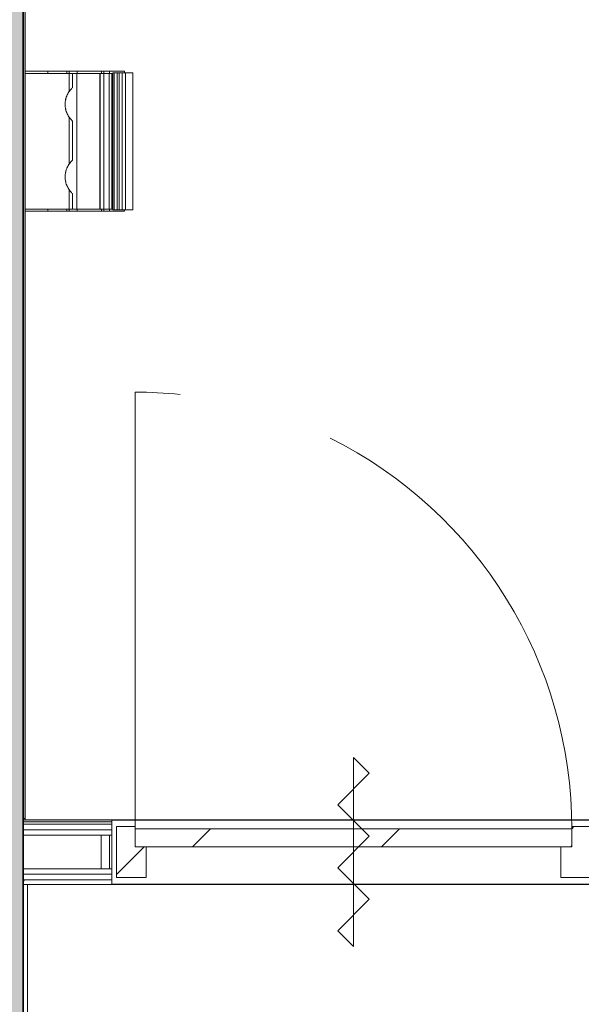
# Model space of a CAD drawing. Extents: x 2820 to 91013, y 1478 to 38178.
# Tile 100 of 182: x 32109 to 33369, y 32091 to 34301. Entities that reach past the tile are written whole.
import ezdxf

# ---------------------------------------------------------------- set-up
doc = ezdxf.new("R2010")
doc.units = 0
doc.header["$LTSCALE"] = 50
doc.layers.get('0').update_dxf_attribs({"linetype": 'CONTINUOUS'})
for name, color, linetype, lineweight in [('Onderlegger 2e verdieping$0$A-DETL-GENF', 8, 'CONTINUOUS', 18), ('Onderlegger 2e verdieping$0$A-DOOR', 8, 'CONTINUOUS', 25), ('Onderlegger 2e verdieping$0$A-EQPM', 8, 'CONTINUOUS', 18), ('Onderlegger 2e verdieping$0$A-FLOR-OTLN', 8, 'CONTINUOUS', 18), ('Onderlegger 2e verdieping$0$A-GENM', 8, 'CONTINUOUS', 18), ('Onderlegger 2e verdieping$0$A-WALL', 8, 'CONTINUOUS', 25), ('Onderlegger 2e verdieping$0$A-WALL-PATT', 8, 'CONTINUOUS', 50), ('Onderlegger 2e verdieping$0$I-WALL', 8, 'CONTINUOUS', 25)]:
    doc.layers.add(name, color=color, linetype=linetype, lineweight=lineweight)

# ---------------------------------------------------------------- blocks, each defined once
blk = doc.blocks.new('Onderlegger 2e verdieping$0$32_KA_hout_67-114-enkele_deur - H930_z-6007496-Plotview 2e Verdieping - schaal 1 op 100')
at = {"layer": 'Onderlegger 2e verdieping$0$A-GENM'}
h = blk.add_hatch(dxfattribs=at)
h.set_pattern_fill('FP_214', color=256, style=0, pattern_type=2)
h.set_pattern_definition([(225, (32857.83, 32433.2), (91.92388, -91.92388), [])])
h.paths.add_polyline_path([(-532.1, 57), (-532.1, -57), (-490.1, -57), (-490.1, -12), (-465.1, -12), (-465.1, 57)], flags=0)
h.paths.add_polyline_path([(489.9, 57), (464.9, 57), (464.9, -12), (489.9, -12), (489.9, -57), (531.9, -57), (531.9, 57)], flags=0)
at = {"layer": 'Onderlegger 2e verdieping$0$A-DETL-GENF'}
for p, q in [((35.4, 176.8), (0, 212.1)), ((0, 212.1), (0, -212.1)), ((-35.4, 106.1), (35.4, 176.8)), ((35.4, 35.4), (-35.4, 106.1)), ((-35.4, -35.4), (35.4, 35.4)), ((35.4, -106.1), (-35.4, -35.4)), ((-35.4, -176.8), (35.4, -106.1)), ((0, -212.1), (-35.4, -176.8))]:
    blk.add_line(p, q, dxfattribs=at)
at = {"layer": 'Onderlegger 2e verdieping$0$A-DOOR', "lineweight": 18}
for p, q in [((-532.1, 57), (-465.1, 57)), ((-532.1, -57), (-532.1, 57)), ((-465.1, 57), (-465.1, -12)), ((464.9, 57), (531.9, 57)), ((464.9, -12), (464.9, 57)), ((531.9, 57), (531.9, -57)), ((-490.1, -57), (-532.1, -57)), ((-490.1, -52), (-490.1, -57)), ((489.9, -57), (489.9, -52)), ((531.9, -57), (489.9, -57))]:
    blk.add_line(p, q, dxfattribs=at)
at = {"layer": 'Onderlegger 2e verdieping$0$A-GENM'}
blk.add_line((489.9, -52), (489.9, -1032), dxfattribs=at)
for start, end in [(180, 243.4823), (264.0892, 270)]:
    blk.add_arc((489.9, -52), 980, start, end, dxfattribs=at)
blk = doc.blocks.new('Onderlegger 2e verdieping$0$32_KA_binnendeur_hout - 32_KA_binnendeur_hout-6004071-Plotview 2e Verdieping - schaal 1 op 100')
at = {"layer": 'Onderlegger 2e verdieping$0$A-DOOR', "lineweight": 18}
h = blk.add_hatch(dxfattribs=at)
h.set_pattern_fill('FP_255', color=256, style=0, pattern_type=2)
h.set_pattern_definition([(45, (-32857.95, -32485.2), (-212.132, 212.132), [])])
h.paths.add_polyline_path([(-490, -40), (490, -40), (490, 0), (-490, 0)], flags=0)
for p, q in [((490, 0), (-490, 0)), ((-490, 0), (-490, -40)), ((490, -40), (490, 0)), ((-490, -40), (490, -40))]:
    blk.add_line(p, q, dxfattribs=at)
blk = doc.blocks.new('Onderlegger 2e verdieping$0$74_KA_fam_Dyson_airblade_hand_dryer - MENS-6070165-Plotview 2e Verdieping - schaal 1 op 100')
at = {"layer": 'Onderlegger 2e verdieping$0$A-EQPM'}
for p, q in [((155.6, 243.6), (-152.4, 243.6)), ((-152.4, 227.3), (-152.4, 243.4)), ((155.6, 243.4), (155.6, 227.3)), ((-152.4, 225.3), (-155.6, 225.3)), ((-155.6, 191.6), (-155.6, 225)), ((-152.4, 220.1), (-152.4, 227.3)), ((155.6, 227.3), (-152.4, 227.3)), ((155.6, 227.3), (155.6, 220.1)), ((158.7, 225.3), (155.6, 225.3)), ((158.7, 225), (158.7, 191.6)), ((-152.4, 213.2), (-152.4, 220.1)), ((-152.4, 220.1), (155.6, 220.1)), ((-152.4, 208.3), (-152.4, 213.2)), ((-152.4, 213.2), (155.6, 213.2)), ((-152.4, 201.7), (-152.4, 208.3)), ((-152.4, 208.3), (155.6, 208.3)), ((-152.4, 198.8), (-152.4, 201.7)), ((-152.4, 201.7), (155.6, 201.7)), ((-150.8, 196.3), (-150.8, 199.4)), ((154, 199.4), (154, 196.3)), ((155.6, 220.1), (155.6, 213.2)), ((155.6, 213.2), (155.6, 208.3)), ((155.6, 208.3), (155.6, 201.7)), ((155.6, 201.7), (155.6, 198.8)), ((-155.6, 178.9), (-155.6, 191.6)), ((-155.6, 191.6), (-150.8, 191.6)), ((-155.6, 173.6), (-155.6, 179.7)), ((-155.6, 178.8), (-155.6, 178.9)), ((-150.8, 178.9), (-155.6, 178.9)), ((-155.6, 178.6), (158.7, 178.6)), ((-152.4, 198.8), (155.6, 198.8)), ((-150.8, 190.8), (-150.8, 196.3)), ((-150.8, 196.3), (154, 196.3)), ((-150.8, 170.4), (-150.8, 190.8)), ((-150.8, 190.8), (154, 190.8)), ((154, 196.3), (154, 190.8)), ((154, 191.6), (158.7, 191.6)), ((154, 190.8), (154, 170.4)), ((158.7, 178.9), (154, 178.9)), ((158.7, 191.6), (158.7, 178.9)), ((158.7, 179.7), (158.7, 173.6)), ((158.7, 178.9), (158.7, 178.8)), ((-155.6, 118.7), (-155.6, 173.6)), ((-155.6, 173.6), (-150.8, 173.6)), ((-150.8, 169.8), (-150.8, 170.4)), ((-150.8, 170.4), (154, 170.4)), ((-150.8, 117.8), (-150.8, 170.3)), ((-150.8, 169.7), (154, 169.7)), ((154, 173.6), (158.7, 173.6)), ((154, 170.4), (154, 169.8)), ((154, 170.3), (154, 117.8)), ((158.7, 173.6), (158.7, 118.7)), ((-155.6, 100.8), (-155.6, 118.7)), ((-155.6, 118.7), (-150.8, 118.7)), ((-150.8, 108.6), (-150.8, 117.8)), ((-150.8, 117.8), (154, 117.8)), ((154, 118.7), (158.7, 118.7)), ((154, 117.8), (154, 108.6)), ((158.7, 118.7), (158.7, 100.8)), ((-110.5, 101), (-155.6, 101)), ((-155.6, 95.7), (-155.6, 100.9)), ((-155.6, 53), (-155.6, 95.7)), ((-155.6, 95.7), (-150.8, 95.7)), ((-119.2, 108.6), (-150.8, 108.6)), ((-150.8, 101.4), (-150.8, 108.6)), ((-150.8, 2.5), (-150.8, 101.4)), ((52.3, 101), (-52.3, 101)), ((43.7, 108.6), (-43.7, 108.6)), ((158.7, 101), (110.5, 101)), ((154, 108.6), (119.2, 108.6)), ((154, 108.6), (154, 101.4)), ((154, 101.4), (154, 2.5)), ((154, 95.7), (158.7, 95.7)), ((158.7, 100.9), (158.7, 95.7)), ((158.7, 95.7), (158.7, 53)), ((-155.6, 2.5), (-155.6, 53)), ((-155.6, 53), (-150.8, 53)), ((154, 53), (158.7, 53)), ((158.7, 53), (158.7, 2.5))]:
    blk.add_line(p, q, dxfattribs=at)
for points, knots in [([(-111.1, 101.4), (-112.6, 102.5), (-115.2, 104.6), (-117.9, 107.3), (-119, 108.5), (-119.2, 108.6), (-119.2, 108.6)], [0, 0, 0, 0, 0.125, 0.25, 0.375, 0.4309383, 0.4309383, 0.4309383, 0.4309383]), ([(-51.7, 101.4), (-54.3, 99.5), (-58.6, 97), (-65.2, 94.4), (-70.4, 92.9), (-75.8, 92.1), (-81.4, 91.7), (-87, 92.1), (-92.4, 92.9), (-97.6, 94.4), (-104.2, 97), (-108.5, 99.5), (-111.1, 101.4)], [0, 0, 0, 0, 0.166667, 0.25, 0.333333, 0.416667, 0.5, 0.583333, 0.666667, 0.75, 0.833333, 1, 1, 1, 1]), ([(-104.2, 97.2), (-103.3, 96.8), (-102, 96.1), (-100.6, 95.6), (-100.2, 95.4)], [0.03989045, 0.03989045, 0.03989045, 0.03989045, 0.1, 0.13152269, 0.13152269, 0.13152269, 0.13152269]), ([(-94.6, 93.6), (-94.5, 93.6), (-93.7, 93.4), (-92.1, 93), (-90.6, 92.7), (-89.8, 92.5)], [0.24942243, 0.24942243, 0.24942243, 0.24942243, 0.25, 0.3, 0.34200585, 0.34200585, 0.34200585, 0.34200585]), ([(-84.1, 91.9), (-83.2, 91.9), (-81.4, 91.8), (-79.7, 91.9), (-78.8, 91.9)], [0.45169747, 0.45169747, 0.45169747, 0.45169747, 0.5, 0.54887014, 0.54887014, 0.54887014, 0.54887014]), ([(-73, 92.5), (-72.3, 92.7), (-70.7, 93), (-69.1, 93.4), (-68.3, 93.6), (-68.3, 93.6)], [0.65837301, 0.65837301, 0.65837301, 0.65837301, 0.7, 0.75, 0.75079265, 0.75079265, 0.75079265, 0.75079265]), ([(-62.7, 95.4), (-62.2, 95.6), (-60.8, 96.1), (-59.5, 96.8), (-58.7, 97.2)], [0.86873787, 0.86873787, 0.86873787, 0.86873787, 0.9, 0.96048509, 0.96048509, 0.96048509, 0.96048509]), ([(111.1, 101.4), (108.5, 99.5), (104.2, 97), (97.7, 94.4), (92.5, 92.9), (87, 92.1), (81.4, 91.7), (75.9, 92.1), (70.4, 92.9), (65.2, 94.4), (58.6, 97), (54.3, 99.5), (51.7, 101.4)], [0, 0, 0, 0, 0.166667, 0.25, 0.333333, 0.416667, 0.5, 0.583333, 0.666667, 0.75, 0.833333, 1, 1, 1, 1]), ([(58.7, 97.2), (59.5, 96.8), (60.8, 96.1), (62.2, 95.6), (62.7, 95.4)], [0.03989045, 0.03989045, 0.03989045, 0.03989045, 0.1, 0.13152269, 0.13152269, 0.13152269, 0.13152269]), ([(68.3, 93.6), (68.3, 93.6), (69.1, 93.4), (70.7, 93), (72.3, 92.7), (73, 92.5)], [0.24942243, 0.24942243, 0.24942243, 0.24942243, 0.25, 0.3, 0.34200585, 0.34200585, 0.34200585, 0.34200585]), ([(78.8, 91.9), (79.6, 91.9), (81.4, 91.8), (83.2, 91.9), (84.1, 91.9)], [0.45169747, 0.45169747, 0.45169747, 0.45169747, 0.5, 0.54887014, 0.54887014, 0.54887014, 0.54887014]), ([(89.8, 92.5), (90.6, 92.7), (92.1, 93), (93.7, 93.4), (94.5, 93.6), (94.6, 93.6)], [0.65837301, 0.65837301, 0.65837301, 0.65837301, 0.7, 0.75, 0.75079265, 0.75079265, 0.75079265, 0.75079265]), ([(100.2, 95.4), (100.6, 95.6), (102, 96.1), (103.3, 96.8), (104.2, 97.2)], [0.86873787, 0.86873787, 0.86873787, 0.86873787, 0.9, 0.96048509, 0.96048509, 0.96048509, 0.96048509]), ([(119.2, 108.6), (119.2, 108.6), (119, 108.5), (117.9, 107.3), (115.2, 104.6), (112.6, 102.5), (111.1, 101.4)], [0.5690617, 0.5690617, 0.5690617, 0.5690617, 0.625, 0.75, 0.875, 1, 1, 1, 1])]:
    blk.add_open_spline(points, degree=3, knots=knots, dxfattribs=at)
for points in [[(-92, 93), (-93.1, 93.2), (-94.1, 93.5), (-95.1, 93.8)], [(-67.7, 93.7), (-68.7, 93.4), (-69.7, 93.2), (-70.8, 93)], [(-43.9, 108.4), (-43.6, 108.7), (-43.6, 108.7), (-44.9, 107.3), (-47.6, 104.6), (-50.2, 102.5), (-51.7, 101.4)], [(51.7, 101.4), (50.2, 102.5), (47.6, 104.6), (44.9, 107.3), (43.6, 108.7), (43.6, 108.7), (43.9, 108.4)], [(70.8, 93), (69.8, 93.2), (68.8, 93.5), (67.8, 93.8)], [(95.2, 93.7), (94.1, 93.4), (93.1, 93.2), (92, 93)]]:
    blk.add_open_spline(points, degree=3, dxfattribs=at)
blk = doc.blocks.new('Onderlegger 2e verdieping')
at = {"layer": 'Onderlegger 2e verdieping$0$A-WALL-PATT', "lineweight": 25}
for points in [[(32116.6, 32508.2), (32121.6, 32508.2), (32121.6, 36083.2), (32116.6, 36083.2), (32116.6, 33032.9)], [(32116.6, 30595.2), (32116.6, 35678.2), (31916.6, 35678.2), (31916.6, 30595.2), (31943.7, 30595.2)], [(32116.6, 32500.7), (32315.8, 32500.7), (32315.8, 32505.7), (32116.6, 32505.7)]]:
    blk.add_hatch(color=256, dxfattribs=at).paths.add_polyline_path(points, flags=0)
at = {"layer": 'Onderlegger 2e verdieping$0$A-WALL-PATT', "lineweight": 18}
h = blk.add_hatch(dxfattribs=at)
h.set_pattern_fill('FP_244', color=256, angle=-270, style=0, pattern_type=2)
h.set_pattern_definition([(270, (32741.3, 32505.7), (337.5, 2e-14), []), (270, (32722.56, 32505.7), (337.5, 2e-14), []), (270, (32703.8, 32505.7), (337.5, 2e-14), []), (270, (32685.06, 32505.7), (337.5, 2e-14), []), (270, (32666.3, 32505.7), (337.5, 2e-14), []), (270, (32647.56, 32505.7), (337.5, 2e-14), []), (270, (32628.8, 32505.7), (337.5, 2e-14), [])])
h.paths.add_polyline_path([(32116.6, 32395.7), (32315.8, 32395.7), (32315.8, 32470.7), (32116.6, 32470.7)], flags=0)
h = blk.add_hatch(dxfattribs=at)
h.set_pattern_fill('FP_60', color=256, style=0, pattern_type=2)
h.set_pattern_definition([(0, (0, 0), (406.4, 101.6), [33.528, -271.272, 33.528, -271.272, -1625.6]), (0, (0, 0), (406.4, 101.6), [-609.6, 33.528, -576.072, 33.528, -271.272, -711.2]), (0, (0, 0), (406.4, 101.6), [-1524, 33.528, -169.672, 33.528, -474.472]), (120, (152.4, 50.8), (-291.18818, 301.15272), [33.528, -271.272, 33.528, -271.272, -1625.6]), (120, (152.4, 50.8), (-291.18818, 301.15272), [-609.6, 33.528, -576.072, 33.528, -271.272, -711.2]), (120, (152.4, 50.8), (-291.18818, 301.15272), [-1524, 33.528, -169.672, 33.528, -474.472]), (240, (203.2, 254), (-115.21182, -402.75272), [33.528, -271.272, 33.528, -271.272, -1625.6]), (240, (203.2, 254), (-115.21182, -402.75272), [-609.6, 33.528, -576.072, 33.528, -271.272, -711.2]), (240, (203.2, 254), (-115.21182, -402.75272), [-1524, 33.528, -169.672, 33.528, -474.472])])
h.paths.add_polyline_path([(32315.8, 32360.7), (32315.8, 32370.7), (32116.6, 32370.7), (32116.6, 32360.7), (32249.5, 32360.7)], flags=0)
at = {"layer": 'Onderlegger 2e verdieping$0$A-FLOR-OTLN'}
for p, q in [((32121.6, 32505.7), (32121.6, 32508.2)), ((32126.6, 30860.7), (32126.6, 32360.7))]:
    blk.add_line(p, q, dxfattribs=at)
at = {"layer": 'Onderlegger 2e verdieping$0$A-WALL', "lineweight": 35}
blk.add_line((32116.6, 30595.2), (32116.6, 35678.2), dxfattribs=at)
at = {"layer": 'Onderlegger 2e verdieping$0$I-WALL', "lineweight": 18}
for p, q in [((32116.6, 36083.2), (32116.6, 32508.2)), ((32121.6, 32508.2), (32121.6, 36083.2)), ((32116.6, 32508.2), (32121.6, 32508.2)), ((32315.8, 32505.7), (32116.6, 32505.7)), ((32116.6, 32505.7), (32116.6, 32360.7)), ((32315.8, 32360.7), (32315.8, 32505.7)), ((32116.6, 32500.7), (32315.8, 32500.7)), ((32116.6, 32495.7), (32315.8, 32495.7)), ((32116.6, 32483.2), (32315.8, 32483.2)), ((32116.6, 32470.7), (32315.8, 32470.7)), ((32116.6, 32395.7), (32315.8, 32395.7)), ((32116.6, 32383.2), (32315.8, 32383.2)), ((32116.6, 32370.7), (32315.8, 32370.7)), ((32116.6, 32360.7), (32315.8, 32360.7))]:
    blk.add_line(p, q, dxfattribs=at)
at = {"layer": 'Onderlegger 2e verdieping$0$I-WALL'}
for p, q in [((32315.8, 32505.7), (33389.9, 32505.7)), ((33399.8, 32360.7), (32315.8, 32360.7))]:
    blk.add_line(p, q, dxfattribs=at)
at = {"layer": 'Onderlegger 2e verdieping$0$A-DOOR', "rotation": 180}
blk.add_blockref('Onderlegger 2e verdieping$0$32_KA_hout_67-114-enkele_deur - H930_z-6007496-Plotview 2e Verdieping - schaal 1 op 100', (32857.8, 32433.2), dxfattribs=at)
at = {"layer": 'Onderlegger 2e verdieping$0$A-DOOR'}
blk.add_blockref('Onderlegger 2e verdieping$0$32_KA_binnendeur_hout - 32_KA_binnendeur_hout-6004071-Plotview 2e Verdieping - schaal 1 op 100', (32857.9, 32485.2), dxfattribs=at)
at = {"layer": 'Onderlegger 2e verdieping$0$A-EQPM', "rotation": 270}
blk.add_blockref('Onderlegger 2e verdieping$0$74_KA_fam_Dyson_airblade_hand_dryer - MENS-6070165-Plotview 2e Verdieping - schaal 1 op 100', (32119.1, 34029.8), dxfattribs=at)

msp = doc.modelspace()

# ---------------------------------------------------------------- block references
msp.add_blockref('Onderlegger 2e verdieping', (0, 0))

doc.saveas('drawing.dxf')
